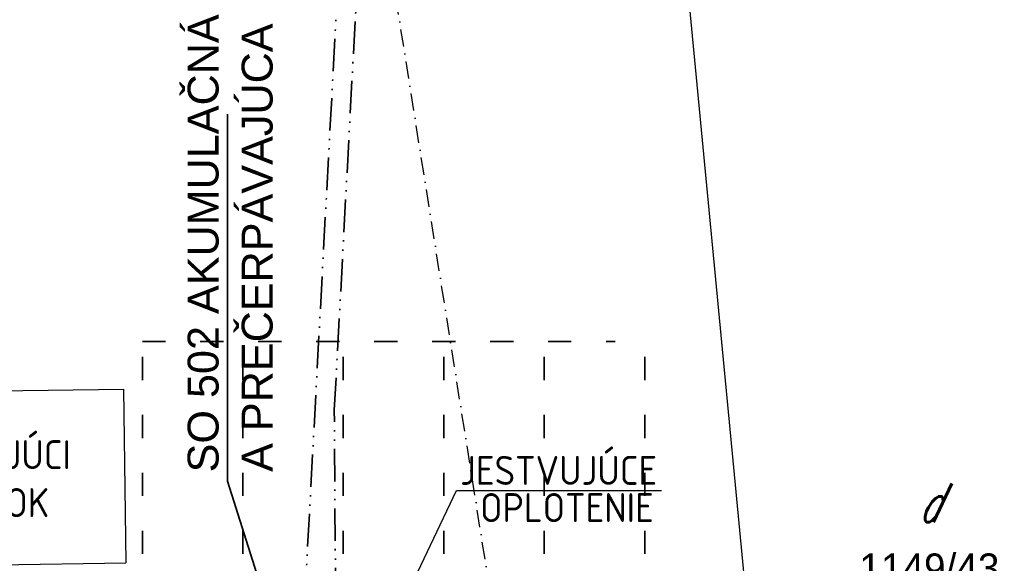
# Model space of a CAD drawing. Extents: x 4743276 to 9726129, y -4307434 to -1665362.
# Tile 115 of 121: x 4874828 to 4900308, y -1763112 to -1749034. Entities that reach past the tile are written whole.
import ezdxf
from ezdxf.enums import TextEntityAlignment as Align

# ---------------------------------------------------------------- set-up
doc = ezdxf.new("R2010")
doc.units = 0
doc.header["$MEASUREMENT"] = 0
for name, pattern in [('ACAD_ISO03W100', [30, 12, -18]), ('ACAD_ISO12W100', [22, 12, -3, 0.5, -3, 0.5, -3]), ('BODKOCIARKOVANA_3', [5.6, 3, -1.3, 0, -1.3])]:
    doc.linetypes.add(name, pattern=pattern)
for name, color, linetype in [('MÚRY', 1, 'CONTINUOUS'), ('POZEMOK', 8, 'CONTINUOUS'), ('siete', 6, 'CONTINUOUS'), ('TENKÁ', 7, 'CONTINUOUS')]:
    doc.layers.add(name, color=color, linetype=linetype)
doc.styles.add('ROMANS', font='ROMANS', dxfattribs={"height": 0.2})
doc.styles.get("Standard").update_dxf_attribs({"font": 'TXT', "width": 0.612})
doc.styles.add('styl1', font='arial.ttf')
doc.styles.add('STYLE1', font='isocp.shx')

msp = doc.modelspace()

# ---------------------------------------------------------------- linework, layer by layer
at = {"layer": 'MÚRY', "linetype": 'Continuous'}
for p, q in [((4870511.419, -1758699.622), (4877510.764, -1758603.87)), ((4877510.764, -1758603.87), (4877572.319, -1763103.449)), ((4870572.974, -1763199.201), (4877572.319, -1763103.449))]:
    msp.add_line(p, q, dxfattribs=at)
at = {"layer": 'POZEMOK', "linetype": 'Continuous'}
msp.add_line((4894392.604, -1771997.817), (4891069.792, -1737152.482), dxfattribs=at)
at = {"layer": 'siete', "linetype": 'BODKOCIARKOVANA_3', "lineweight": 25, "ltscale": 150}
msp.add_line((4893971.886, -1807811.618), (4880429.399, -1722377.5), dxfattribs=at)
at = {"layer": 'siete', "color": 47, "linetype": 'ACAD_ISO12W100', "lineweight": 35, "ltscale": 70}
for p, q in [((4882115.418, -1765747.749), (4883842.525, -1733534.076)), ((4882970.038, -1759146.841), (4884341.835, -1733560.329)), ((4883046.236, -1770230.548), (4882970.038, -1759146.841))]:
    msp.add_line(p, q, dxfattribs=at)
at = {"layer": 'TENKÁ', "color": 30, "lineweight": 35, "ltscale": 0.25}
for q in [(4880201.809, -1751483.074), (4883325.502, -1770838.925)]:
    msp.add_line((4880201.809, -1760981.53), q, dxfattribs=at)
at = {"layer": 'TENKÁ', "color": 252, "linetype": 'ACAD_ISO03W100', "lineweight": 35, "ltscale": 50}
for p, q in [((4878002.757, -1757367.5), (4890241.993, -1757367.5)), ((4878002.757, -1762867.5), (4878002.757, -1757367.5)), ((4880602.757, -1762867.5), (4880602.757, -1757367.5)), ((4883202.757, -1762867.5), (4883202.757, -1757367.5)), ((4885802.757, -1762867.5), (4885802.757, -1757367.5)), ((4888402.757, -1762867.5), (4888402.757, -1757367.5)), ((4891002.757, -1762867.5), (4891002.757, -1757367.5))]:
    msp.add_line(p, q, dxfattribs=at)
at = {"layer": 'TENKÁ'}
for p, q in [((4884415.681, -1764834.222), (4886133.483, -1761224.492)), ((4886133.483, -1761224.492), (4891434.483, -1761224.492))]:
    msp.add_line(p, q, dxfattribs=at)

# ---------------------------------------------------------------- texts
at = {"layer": 'TENKÁ', "color": 30, "lineweight": 35, "ltscale": 0.25, "style": 'styl1'}
for s, p in [('SO 502 AKUMULAČNÁ NÁDRŽ', (4879975.109, -1760756.809)), ('A PREČERPÁVAJÚCA STANICA', (4881373.109, -1760743.309))]:
    msp.add_text(s, height=800, rotation=90, dxfattribs=at).set_placement(p)
at = {"layer": 'TENKÁ', "ltscale": 0.25, "style": 'STYLE1'}
for s, p in [('JESTVUJÚCI', (4873736.326, -1760174.533)), ('JESTVUJÚCE ', (4888989.234, -1760582.279)), ('ALTÁNOK', (4873620.752, -1761417.787)), ('OPLOTENIE', (4888989.234, -1761668.279))]:
    msp.add_text(s, height=750, dxfattribs=at).set_placement(p, align=Align.MIDDLE)
at = {"layer": 'TENKÁ', "linetype": 'Continuous', "style": 'ROMANS', "oblique": 25.5, "width": 0.612}
msp.add_text('d', height=1000, dxfattribs=at).set_placement((4898083.334, -1762044.018))
at = {"layer": 'TENKÁ', "ltscale": 0.25}
msp.add_text('1149/43', height=750, dxfattribs=at).set_placement((4896557.183, -1763606.719))

doc.saveas('drawing.dxf')
